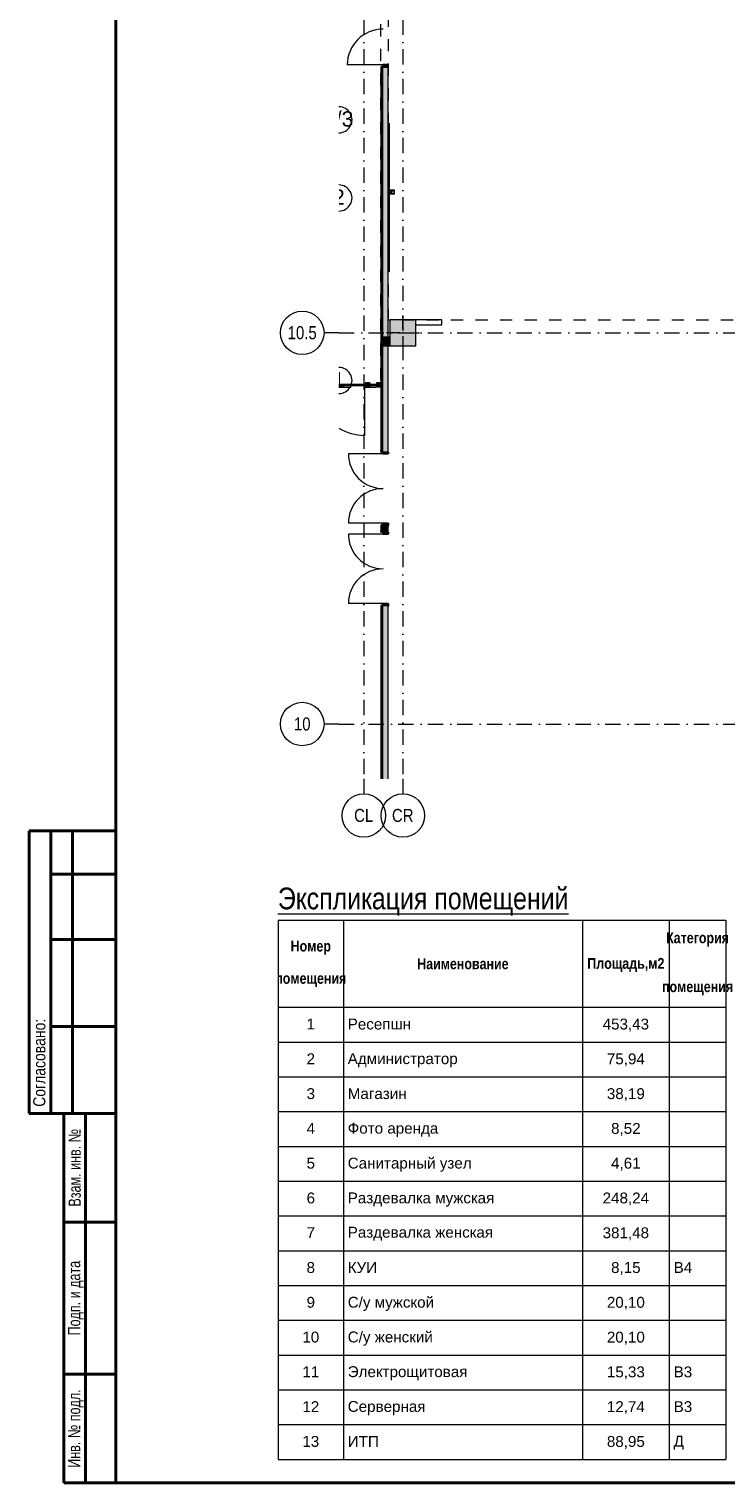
# Model space of a CAD drawing. Header units: millimetres. Extents: x 0 to 1184, y 0 to 836.
# Tile 1 of 66: x 0 to 160, y 5 to 339. Entities that reach past the tile are written whole.
import ezdxf
from ezdxf.xclip import XClip

# ---------------------------------------------------------------- set-up
doc = ezdxf.new("R2010")
doc.units = ezdxf.units.MM
doc.header["$MEASUREMENT"] = 0
doc.header["$XCLIPFRAME"] = 0
doc.linetypes.add('Штриховая', pattern=[5.644444, 2.822222, -2.822222])
doc.linetypes.add('Штрихпунктирная', pattern=[6.702778, 3.527778, -1.763889, 0, -1.411111])
for name, color, linetype in [('1._1-й этаж (9)_1_Элемент Модели - Оси', 7, 'Continuous'), ('1._1-й этаж (9)_2_Элемент Модели - Оси', 7, 'Continuous'), ('АИ - Фасадная отделка', 7, 'Continuous'), ('Конструктив - ГКЛ', 7, 'Continuous'), ('Конструктив - Колонны', 7, 'Continuous'), ('Конструктив - Стены наружние фасад', 7, 'Continuous'), ('Конструктив - Фасадные стены сущ', 7, 'Continuous'), ('Местность - Забор', 7, 'Continuous'), ('Элемент Модели - Зона', 7, 'Continuous'), ('Элемент модели - Зоны уличных помещений', 7, 'Continuous'), ('Элемент Модели - Оси', 7, 'Continuous'), ('Элемент модели - Оси Улица Бани', 7, 'Continuous')]:
    doc.layers.add(name, color=color, linetype=linetype)
doc.styles.add('СГЕНЕРИР_СТИЛЬ_1', font='txt')
doc.styles.add('СГЕНЕРИР_СТИЛЬ_2', font='txt')
doc.styles.add('СГЕНЕРИР_СТИЛЬ_3', font='txt')

# ---------------------------------------------------------------- blocks, each defined once
blk = doc.blocks.new('Чертеж_1_2', base_point=(-278.48, 193.25))
at = {"layer": '1._1-й этаж (9)_2_Элемент Модели - Оси', "color": 7, "linetype": 'Штрихпунктирная', "lineweight": 15}
for p, q in [((77.02, 166.93), (77.02, 163.5)), ((86.02, 166.93), (86.02, 163.5))]:
    blk.add_line(p, q, dxfattribs=at)
at = {"layer": '1._1-й этаж (9)_2_Элемент Модели - Оси', "color": 7, "linetype": 'Continuous', "lineweight": 15}
for centre in [(77.02, 158.5), (86.02, 158.5)]:
    blk.add_circle(centre, 5, dxfattribs=at)
at = {"layer": '1._1-й этаж (9)_2_Элемент Модели - Оси', "color": 7, "linetype": 'Continuous', "lineweight": 15, "char_height": 3, "attachment_point": 4, "style": 'СГЕНЕРИР_СТИЛЬ_1'}
for s, insert in [('\\A1;{\\pql;\\pt0;\\fArial Narrow|b0|i0|c204|p34;CL}', (74.8, 158.52)), ('\\A1;{\\pql;\\pt0;\\fArial Narrow|b0|i0|c204|p34;CR}', (83.51, 158.52))]:
    blk.add_mtext(s, dxfattribs=dict(at, insert=insert))
blk = doc.blocks.new('Чертеж_2_1', base_point=(205.47, 89.56))
at = {"layer": '1._1-й этаж (9)_1_Элемент Модели - Оси', "color": 7, "linetype": 'Штрихпунктирная', "lineweight": 15}
for p, q in [((71.32, 269.56), (67.87, 269.56)), ((71.32, 179.56), (67.87, 179.56))]:
    blk.add_line(p, q, dxfattribs=at)
at = {"layer": '1._1-й этаж (9)_1_Элемент Модели - Оси', "color": 7, "linetype": 'Continuous', "lineweight": 15}
for centre in [(62.87, 269.56), (62.87, 179.56)]:
    blk.add_circle(centre, 5, dxfattribs=at)
at = {"layer": '1._1-й этаж (9)_1_Элемент Модели - Оси', "color": 7, "linetype": 'Continuous', "lineweight": 15, "char_height": 3, "attachment_point": 4, "style": 'СГЕНЕРИР_СТИЛЬ_1'}
for s, insert in [('\\A1;{\\pql;\\pt0;\\fArial Narrow|b0|i0|c204|p34;10.5}', (59.51, 269.56)), ('\\A1;{\\pql;\\pt0;\\fArial Narrow|b0|i0|c204|p34;10}', (60.95, 179.56))]:
    blk.add_mtext(s, dxfattribs=dict(at, insert=insert))
blk = doc.blocks.new('Чертеж_3_3', base_point=(318.83, 70.72))
at = {"color": 7, "linetype": 'Continuous', "lineweight": 15}
for p, q in [((57.33, 134.41), (160.33, 134.41)), ((57.33, 134.41), (57.33, 114.41)), ((72.33, 134.41), (72.33, 114.41)), ((127.33, 134.41), (127.33, 114.41)), ((147.33, 134.41), (147.33, 114.41)), ((160.33, 134.41), (160.33, 114.41)), ((57.33, 114.41), (72.33, 114.41)), ((57.33, 114.41), (72.33, 114.41)), ((57.33, 114.41), (57.33, 106.41)), ((72.33, 114.41), (72.33, 106.41)), ((72.33, 114.41), (127.33, 114.41)), ((72.33, 114.41), (127.33, 114.41)), ((72.33, 114.41), (72.33, 106.41)), ((127.33, 114.41), (127.33, 106.41)), ((127.33, 114.41), (147.33, 114.41)), ((127.33, 114.41), (147.33, 114.41)), ((127.33, 114.41), (127.33, 106.41)), ((147.33, 114.41), (147.33, 106.41)), ((147.33, 114.41), (160.33, 114.41)), ((147.33, 114.41), (160.33, 114.41)), ((147.33, 114.41), (147.33, 106.41)), ((160.33, 114.41), (160.33, 106.41)), ((57.33, 106.41), (72.33, 106.41)), ((57.33, 106.41), (72.33, 106.41)), ((57.33, 106.41), (57.33, 98.41)), ((72.33, 106.41), (72.33, 98.41)), ((72.33, 106.41), (127.33, 106.41)), ((72.33, 106.41), (127.33, 106.41)), ((72.33, 106.41), (72.33, 98.41)), ((127.33, 106.41), (127.33, 98.41)), ((127.33, 106.41), (147.33, 106.41)), ((127.33, 106.41), (147.33, 106.41)), ((127.33, 106.41), (127.33, 98.41)), ((147.33, 106.41), (147.33, 98.41)), ((147.33, 106.41), (160.33, 106.41)), ((147.33, 106.41), (160.33, 106.41)), ((147.33, 106.41), (147.33, 98.41)), ((160.33, 106.41), (160.33, 98.41)), ((57.33, 98.41), (72.33, 98.41)), ((57.33, 98.41), (72.33, 98.41)), ((57.33, 98.41), (57.33, 90.41)), ((72.33, 98.41), (72.33, 90.41)), ((72.33, 98.41), (127.33, 98.41)), ((72.33, 98.41), (127.33, 98.41)), ((72.33, 98.41), (72.33, 90.41)), ((127.33, 98.41), (127.33, 90.41)), ((127.33, 98.41), (147.33, 98.41)), ((127.33, 98.41), (147.33, 98.41)), ((127.33, 98.41), (127.33, 90.41)), ((147.33, 98.41), (147.33, 90.41)), ((147.33, 98.41), (160.33, 98.41)), ((147.33, 98.41), (160.33, 98.41)), ((147.33, 98.41), (147.33, 90.41)), ((160.33, 98.41), (160.33, 90.41)), ((57.33, 90.41), (72.33, 90.41)), ((57.33, 90.41), (72.33, 90.41)), ((57.33, 90.41), (57.33, 82.41)), ((72.33, 90.41), (72.33, 82.41)), ((72.33, 90.41), (127.33, 90.41)), ((72.33, 90.41), (127.33, 90.41)), ((72.33, 90.41), (72.33, 82.41)), ((127.33, 90.41), (127.33, 82.41)), ((127.33, 90.41), (147.33, 90.41)), ((127.33, 90.41), (147.33, 90.41)), ((127.33, 90.41), (127.33, 82.41)), ((147.33, 90.41), (147.33, 82.41)), ((147.33, 90.41), (160.33, 90.41)), ((147.33, 90.41), (160.33, 90.41)), ((147.33, 90.41), (147.33, 82.41)), ((160.33, 90.41), (160.33, 82.41)), ((57.33, 82.41), (72.33, 82.41)), ((57.33, 82.41), (72.33, 82.41)), ((57.33, 82.41), (57.33, 74.41)), ((72.33, 82.41), (72.33, 74.41)), ((72.33, 82.41), (127.33, 82.41)), ((72.33, 82.41), (127.33, 82.41)), ((72.33, 82.41), (72.33, 74.41)), ((127.33, 82.41), (127.33, 74.41)), ((127.33, 82.41), (147.33, 82.41)), ((127.33, 82.41), (147.33, 82.41)), ((127.33, 82.41), (127.33, 74.41)), ((147.33, 82.41), (147.33, 74.41)), ((147.33, 82.41), (160.33, 82.41)), ((147.33, 82.41), (160.33, 82.41)), ((147.33, 82.41), (147.33, 74.41)), ((160.33, 82.41), (160.33, 74.41)), ((57.33, 74.41), (72.33, 74.41)), ((57.33, 74.41), (72.33, 74.41)), ((57.33, 74.41), (57.33, 66.41)), ((72.33, 74.41), (72.33, 66.41)), ((72.33, 74.41), (127.33, 74.41)), ((72.33, 74.41), (127.33, 74.41)), ((72.33, 74.41), (72.33, 66.41)), ((127.33, 74.41), (127.33, 66.41)), ((127.33, 74.41), (147.33, 74.41)), ((127.33, 74.41), (147.33, 74.41)), ((127.33, 74.41), (127.33, 66.41)), ((147.33, 74.41), (147.33, 66.41)), ((147.33, 74.41), (160.33, 74.41)), ((147.33, 74.41), (160.33, 74.41)), ((147.33, 74.41), (147.33, 66.41)), ((160.33, 74.41), (160.33, 66.41)), ((57.33, 66.41), (72.33, 66.41)), ((57.33, 66.41), (72.33, 66.41)), ((57.33, 66.41), (57.33, 58.41)), ((72.33, 66.41), (72.33, 58.41)), ((72.33, 66.41), (127.33, 66.41)), ((72.33, 66.41), (127.33, 66.41)), ((72.33, 66.41), (72.33, 58.41)), ((127.33, 66.41), (127.33, 58.41)), ((127.33, 66.41), (147.33, 66.41)), ((127.33, 66.41), (147.33, 66.41)), ((127.33, 66.41), (127.33, 58.41)), ((147.33, 66.41), (147.33, 58.41)), ((147.33, 66.41), (160.33, 66.41)), ((147.33, 66.41), (160.33, 66.41)), ((147.33, 66.41), (147.33, 58.41)), ((160.33, 66.41), (160.33, 58.41)), ((57.33, 58.41), (72.33, 58.41)), ((57.33, 58.41), (72.33, 58.41)), ((57.33, 58.41), (57.33, 50.41)), ((72.33, 58.41), (72.33, 50.41)), ((72.33, 58.41), (127.33, 58.41)), ((72.33, 58.41), (127.33, 58.41)), ((72.33, 58.41), (72.33, 50.41)), ((127.33, 58.41), (127.33, 50.41)), ((127.33, 58.41), (147.33, 58.41)), ((127.33, 58.41), (147.33, 58.41)), ((127.33, 58.41), (127.33, 50.41)), ((147.33, 58.41), (147.33, 50.41)), ((147.33, 58.41), (160.33, 58.41)), ((147.33, 58.41), (160.33, 58.41)), ((147.33, 58.41), (147.33, 50.41)), ((160.33, 58.41), (160.33, 50.41)), ((57.33, 50.41), (72.33, 50.41)), ((57.33, 50.41), (72.33, 50.41)), ((57.33, 50.41), (57.33, 42.41)), ((72.33, 50.41), (72.33, 42.41)), ((72.33, 50.41), (127.33, 50.41)), ((72.33, 50.41), (127.33, 50.41)), ((72.33, 50.41), (72.33, 42.41)), ((127.33, 50.41), (127.33, 42.41)), ((127.33, 50.41), (147.33, 50.41)), ((127.33, 50.41), (147.33, 50.41)), ((127.33, 50.41), (127.33, 42.41)), ((147.33, 50.41), (147.33, 42.41)), ((147.33, 50.41), (160.33, 50.41)), ((147.33, 50.41), (160.33, 50.41)), ((147.33, 50.41), (147.33, 42.41)), ((160.33, 50.41), (160.33, 42.41)), ((57.33, 42.41), (72.33, 42.41)), ((57.33, 42.41), (72.33, 42.41)), ((57.33, 42.41), (57.33, 34.41)), ((72.33, 42.41), (72.33, 34.41)), ((72.33, 42.41), (127.33, 42.41)), ((72.33, 42.41), (127.33, 42.41)), ((72.33, 42.41), (72.33, 34.41)), ((127.33, 42.41), (127.33, 34.41)), ((127.33, 42.41), (147.33, 42.41)), ((127.33, 42.41), (147.33, 42.41)), ((127.33, 42.41), (127.33, 34.41)), ((147.33, 42.41), (147.33, 34.41)), ((147.33, 42.41), (160.33, 42.41)), ((147.33, 42.41), (160.33, 42.41)), ((147.33, 42.41), (147.33, 34.41)), ((160.33, 42.41), (160.33, 34.41)), ((57.33, 34.41), (72.33, 34.41)), ((57.33, 34.41), (72.33, 34.41)), ((57.33, 34.41), (57.33, 26.41)), ((72.33, 34.41), (72.33, 26.41)), ((72.33, 34.41), (127.33, 34.41)), ((72.33, 34.41), (127.33, 34.41)), ((72.33, 34.41), (72.33, 26.41)), ((127.33, 34.41), (127.33, 26.41)), ((127.33, 34.41), (147.33, 34.41)), ((127.33, 34.41), (147.33, 34.41)), ((127.33, 34.41), (127.33, 26.41)), ((147.33, 34.41), (147.33, 26.41)), ((147.33, 34.41), (160.33, 34.41)), ((147.33, 34.41), (160.33, 34.41)), ((147.33, 34.41), (147.33, 26.41)), ((160.33, 34.41), (160.33, 26.41)), ((57.33, 26.41), (72.33, 26.41)), ((57.33, 26.41), (72.33, 26.41)), ((57.33, 26.41), (57.33, 18.41)), ((72.33, 26.41), (72.33, 18.41)), ((72.33, 26.41), (127.33, 26.41)), ((72.33, 26.41), (127.33, 26.41)), ((72.33, 26.41), (72.33, 18.41)), ((127.33, 26.41), (127.33, 18.41)), ((127.33, 26.41), (147.33, 26.41)), ((127.33, 26.41), (147.33, 26.41)), ((127.33, 26.41), (127.33, 18.41)), ((147.33, 26.41), (147.33, 18.41)), ((147.33, 26.41), (160.33, 26.41)), ((147.33, 26.41), (160.33, 26.41)), ((147.33, 26.41), (147.33, 18.41)), ((160.33, 26.41), (160.33, 18.41)), ((57.33, 18.41), (72.33, 18.41)), ((57.33, 18.41), (72.33, 18.41)), ((57.33, 18.41), (57.33, 10.41)), ((72.33, 18.41), (72.33, 10.41)), ((72.33, 18.41), (127.33, 18.41)), ((72.33, 18.41), (127.33, 18.41)), ((72.33, 18.41), (72.33, 10.41)), ((127.33, 18.41), (127.33, 10.41)), ((127.33, 18.41), (147.33, 18.41)), ((127.33, 18.41), (147.33, 18.41)), ((127.33, 18.41), (127.33, 10.41)), ((147.33, 18.41), (147.33, 10.41)), ((147.33, 18.41), (160.33, 18.41)), ((147.33, 18.41), (160.33, 18.41)), ((147.33, 18.41), (147.33, 10.41)), ((160.33, 18.41), (160.33, 10.41)), ((57.33, 10.41), (72.33, 10.41)), ((72.33, 10.41), (127.33, 10.41)), ((127.33, 10.41), (147.33, 10.41)), ((147.33, 10.41), (160.33, 10.41))]:
    blk.add_line(p, q, dxfattribs=at)
at = {"color": 7, "linetype": 'Continuous', "lineweight": 15, "char_height": 2.5, "attachment_point": 5, "style": 'СГЕНЕРИР_СТИЛЬ_2'}
for s, insert, width, line_spacing_factor in [('\\A1;{\\pqc;\\fArial Narrow|b1|i0|c204|p34;Категория помещения}', (153.83, 124.41), 11, 2.697085), ('\\A1;{\\pqc;\\fArial Narrow|b1|i0|c204|p34;Номер помещения}', (64.83, 124.42), 13, 1.782497)]:
    blk.add_mtext(s, dxfattribs=dict(at, insert=insert, width=width, line_spacing_factor=line_spacing_factor))
at = {"color": 7, "linetype": 'Continuous', "lineweight": 15, "char_height": 2.5}
for s, insert, attachment_point, style in [('\\A1;{\\pqc;\\fArial Narrow|b1|i0|c204|p34;Наименование}', (99.83, 124.4), 5, 'СГЕНЕРИР_СТИЛЬ_2'), ('\\A1;{\\pqc;\\fArial Narrow|b1|i0|c204|p34;Площадь,м2}', (137.33, 124.14), 5, 'СГЕНЕРИР_СТИЛЬ_2'), ('\\A1;{\\pqc;\\fArial|b0|i0|c204|p38;1}', (64.83, 110.55), 5, 'СГЕНЕРИР_СТИЛЬ_3'), ('\\A1;{\\pql;\\fArial|b0|i0|c204|p38;Ресепшн}', (73.33, 110.53), 4, 'СГЕНЕРИР_СТИЛЬ_3'), ('\\A1;{\\pqc;\\fArial|b0|i0|c204|p38;453,43}', (137.33, 110.31), 5, 'СГЕНЕРИР_СТИЛЬ_3'), ('\\A1;{\\pqc;\\fArial|b0|i0|c204|p38;2}', (64.83, 102.55), 5, 'СГЕНЕРИР_СТИЛЬ_3'), ('\\A1;{\\pql;\\fArial|b0|i0|c204|p38;Администратор}', (73.33, 102.21), 4, 'СГЕНЕРИР_СТИЛЬ_3'), ('\\A1;{\\pqc;\\fArial|b0|i0|c204|p38;75,94}', (137.33, 102.31), 5, 'СГЕНЕРИР_СТИЛЬ_3'), ('\\A1;{\\pqc;\\fArial|b0|i0|c204|p38;3}', (64.83, 94.53), 5, 'СГЕНЕРИР_СТИЛЬ_3'), ('\\A1;{\\pql;\\fArial|b0|i0|c204|p38;Магазин}', (73.33, 94.53), 4, 'СГЕНЕРИР_СТИЛЬ_3'), ('\\A1;{\\pqc;\\fArial|b0|i0|c204|p38;38,19}', (137.33, 94.31), 5, 'СГЕНЕРИР_СТИЛЬ_3'), ('\\A1;{\\pqc;\\fArial|b0|i0|c204|p38;4}', (64.83, 86.55), 5, 'СГЕНЕРИР_СТИЛЬ_3'), ('\\A1;{\\pql;\\fArial|b0|i0|c204|p38;Фото аренда}', (73.33, 86.21), 4, 'СГЕНЕРИР_СТИЛЬ_3'), ('\\A1;{\\pqc;\\fArial|b0|i0|c204|p38;8,52}', (137.33, 86.31), 5, 'СГЕНЕРИР_СТИЛЬ_3'), ('\\A1;{\\pqc;\\fArial|b0|i0|c204|p38;5}', (64.83, 78.53), 5, 'СГЕНЕРИР_СТИЛЬ_3'), ('\\A1;{\\pql;\\fArial|b0|i0|c204|p38;Санитарный узел}', (73.33, 78.19), 4, 'СГЕНЕРИР_СТИЛЬ_3'), ('\\A1;{\\pqc;\\fArial|b0|i0|c204|p38;4,61}', (137.33, 78.31), 5, 'СГЕНЕРИР_СТИЛЬ_3'), ('\\A1;{\\pqc;\\fArial|b0|i0|c204|p38;6}', (64.83, 70.53), 5, 'СГЕНЕРИР_СТИЛЬ_3'), ('\\A1;{\\pql;\\fArial|b0|i0|c204|p38;Раздевалка мужская}', (73.33, 70.19), 4, 'СГЕНЕРИР_СТИЛЬ_3'), ('\\A1;{\\pqc;\\fArial|b0|i0|c204|p38;248,24}', (137.33, 70.31), 5, 'СГЕНЕРИР_СТИЛЬ_3'), ('\\A1;{\\pqc;\\fArial|b0|i0|c204|p38;7}', (64.83, 62.55), 5, 'СГЕНЕРИР_СТИЛЬ_3'), ('\\A1;{\\pql;\\fArial|b0|i0|c204|p38;Раздевалка женская}', (73.33, 62.3), 4, 'СГЕНЕРИР_СТИЛЬ_3'), ('\\A1;{\\pqc;\\fArial|b0|i0|c204|p38;381,48}', (137.33, 62.31), 5, 'СГЕНЕРИР_СТИЛЬ_3'), ('\\A1;{\\pqc;\\fArial|b0|i0|c204|p38;8}', (64.83, 54.53), 5, 'СГЕНЕРИР_СТИЛЬ_3'), ('\\A1;{\\pql;\\fArial|b0|i0|c204|p38;КУИ}', (73.33, 54.53), 4, 'СГЕНЕРИР_СТИЛЬ_3'), ('\\A1;{\\pqc;\\fArial|b0|i0|c204|p38;8,15}', (137.33, 54.31), 5, 'СГЕНЕРИР_СТИЛЬ_3'), ('\\A1;{\\pql;\\fArial|b0|i0|c204|p38;В4}', (148.33, 54.55), 4, 'СГЕНЕРИР_СТИЛЬ_3'), ('\\A1;{\\pqc;\\fArial|b0|i0|c204|p38;9}', (64.83, 46.53), 5, 'СГЕНЕРИР_СТИЛЬ_3'), ('\\A1;{\\pql;\\fArial|b0|i0|c204|p38;С/у мужской}', (73.33, 46.19), 4, 'СГЕНЕРИР_СТИЛЬ_3'), ('\\A1;{\\pqc;\\fArial|b0|i0|c204|p38;20,10}', (137.33, 46.31), 5, 'СГЕНЕРИР_СТИЛЬ_3'), ('\\A1;{\\pqc;\\fArial|b0|i0|c204|p38;10}', (64.83, 38.53), 5, 'СГЕНЕРИР_СТИЛЬ_3'), ('\\A1;{\\pql;\\fArial|b0|i0|c204|p38;С/у женский}', (73.33, 38.19), 4, 'СГЕНЕРИР_СТИЛЬ_3'), ('\\A1;{\\pqc;\\fArial|b0|i0|c204|p38;20,10}', (137.33, 38.31), 5, 'СГЕНЕРИР_СТИЛЬ_3'), ('\\A1;{\\pqc;\\fArial|b0|i0|c204|p38;11}', (64.83, 30.55), 5, 'СГЕНЕРИР_СТИЛЬ_3'), ('\\A1;{\\pql;\\fArial|b0|i0|c204|p38;Электрощитовая}', (73.33, 30.21), 4, 'СГЕНЕРИР_СТИЛЬ_3'), ('\\A1;{\\pqc;\\fArial|b0|i0|c204|p38;15,33}', (137.33, 30.31), 5, 'СГЕНЕРИР_СТИЛЬ_3'), ('\\A1;{\\pql;\\fArial|b0|i0|c204|p38;В3}', (148.33, 30.53), 4, 'СГЕНЕРИР_СТИЛЬ_3'), ('\\A1;{\\pqc;\\fArial|b0|i0|c204|p38;12}', (64.83, 22.55), 5, 'СГЕНЕРИР_СТИЛЬ_3'), ('\\A1;{\\pql;\\fArial|b0|i0|c204|p38;Серверная}', (73.33, 22.21), 4, 'СГЕНЕРИР_СТИЛЬ_3'), ('\\A1;{\\pqc;\\fArial|b0|i0|c204|p38;12,74}', (137.33, 22.31), 5, 'СГЕНЕРИР_СТИЛЬ_3'), ('\\A1;{\\pql;\\fArial|b0|i0|c204|p38;В3}', (148.33, 22.53), 4, 'СГЕНЕРИР_СТИЛЬ_3'), ('\\A1;{\\pqc;\\fArial|b0|i0|c204|p38;13}', (64.83, 14.53), 5, 'СГЕНЕРИР_СТИЛЬ_3'), ('\\A1;{\\pql;\\fArial|b0|i0|c204|p38;ИТП}', (73.33, 14.55), 4, 'СГЕНЕРИР_СТИЛЬ_3'), ('\\A1;{\\pqc;\\fArial|b0|i0|c204|p38;88,95}', (137.33, 14.31), 5, 'СГЕНЕРИР_СТИЛЬ_3'), ('\\A1;{\\pql;\\fArial|b0|i0|c204|p38;Д}', (148.33, 14.26), 4, 'СГЕНЕРИР_СТИЛЬ_3')]:
    blk.add_mtext(s, dxfattribs=dict(at, insert=insert, attachment_point=attachment_point, style=style))
blk = doc.blocks.new('Чертеж_4_4', base_point=(-278.48, 89.56))
at = {"layer": 'Конструктив - Колонны', "linetype": 'Continuous', "lineweight": 0, "true_color": 0x000000}
blk.add_hatch(color=18, dxfattribs=at).paths.add_polyline_path([(83.02, 266.56), (89.02, 266.56), (89.02, 272.56), (83.02, 272.56)])
at = {"layer": 'Конструктив - Стены наружние фасад', "linetype": 'Continuous', "lineweight": 0, "true_color": 0x000000}
for points in [[(82.62, 330.76), (82.62, 331.16), (81.47, 331.16), (81.47, 330.76)], [(80.97, 242.13), (81.12, 242.13), (81.12, 330.76), (80.97, 330.76)], [(81.42, 330.76), (81.12, 330.76), (81.12, 268.56), (81.42, 268.56)], [(82.62, 330.76), (81.42, 330.76), (81.42, 268.56), (82.62, 268.56)], [(81.42, 266.56), (81.12, 266.56), (81.12, 242.13), (81.42, 242.13)], [(81.42, 242.13), (82.62, 242.13), (82.62, 266.56), (81.42, 266.56)], [(82.62, 242.13), (81.47, 242.13), (81.47, 241.73), (82.62, 241.73)], [(80.97, 223.66), (81.12, 223.66), (81.12, 225.33), (80.97, 225.33)], [(81.42, 225.33), (81.12, 225.33), (81.12, 223.66), (81.42, 223.66)], [(81.42, 223.66), (82.62, 223.66), (82.62, 225.33), (81.42, 225.33)], [(81.47, 225.33), (82.62, 225.33), (82.62, 225.73), (81.47, 225.73)], [(82.62, 223.66), (81.47, 223.66), (81.47, 223.26), (82.62, 223.26)], [(81.12, 206.86), (80.97, 206.86), (80.97, 166.93), (81.12, 166.93)], [(81.12, 206.86), (81.12, 166.93), (81.42, 166.93), (81.42, 206.86)], [(82.62, 206.86), (81.42, 206.86), (81.42, 166.93), (82.62, 166.93)], [(81.47, 206.86), (82.62, 206.86), (82.62, 207.26), (81.47, 207.26)]]:
    blk.add_hatch(color=18, dxfattribs=at).paths.add_polyline_path(points)
at = {"layer": 'Конструктив - Фасадные стены сущ', "linetype": 'Continuous', "lineweight": 0, "true_color": 0x000000}
for points in [[(81.42, 266.56), (81.42, 268.56), (81.12, 268.56), (81.12, 266.56)], [(82.62, 266.56), (82.62, 268.56), (81.42, 268.56), (81.42, 266.56)], [(82.62, 266.56), (83.02, 266.56), (83.02, 268.56), (82.62, 268.56)]]:
    blk.add_hatch(color=18, dxfattribs=at).paths.add_polyline_path(points)
at = {"layer": 'Местность - Забор', "linetype": 'Continuous', "lineweight": 0, "true_color": 0x000000}
for points in [[(71.32, 257.46), (77.71, 257.46), (77.71, 257.66), (71.32, 257.66)], [(77.66, 257.26), (77.66, 257.81), (77.21, 257.81), (77.21, 257.26)], [(78.11, 257.66), (78.11, 257.46), (80.23, 257.46), (80.23, 257.66)], [(80.63, 257.66), (80.63, 257.46), (80.72, 257.46), (80.72, 257.66)]]:
    blk.add_hatch(color=18, dxfattribs=at).paths.add_polyline_path(points)
at = {"layer": 'Местность - Забор', "linetype": 'Continuous', "lineweight": 0, "true_color": 0x2b2b2b}
for points in [[(77.71, 257.51), (77.41, 257.51), (77.41, 257.06), (78.41, 257.06), (78.41, 257.51), (78.11, 257.51), (78.11, 257.61), (78.41, 257.61), (78.41, 258.06), (77.41, 258.06), (77.41, 257.61), (77.71, 257.61)], [(80.23, 257.51), (79.93, 257.51), (79.93, 257.06), (80.93, 257.06), (80.93, 257.51), (80.63, 257.51), (80.63, 257.61), (80.93, 257.61), (80.93, 258.06), (79.93, 258.06), (79.93, 257.61), (80.23, 257.61)]]:
    blk.add_hatch(color=250, dxfattribs=at).paths.add_polyline_path(points)
at = {"layer": 'АИ - Фасадная отделка', "color": 7, "linetype": 'Continuous', "lineweight": 15}
for q in [(82.79, 317.62), (82.89, 283.6)]:
    blk.add_line((82.89, 317.62), q, dxfattribs=at)
at = {"layer": 'АИ - Фасадная отделка', "color": 7, "linetype": 'Continuous', "lineweight": 15, "flags": 128}
blk.add_lwpolyline([(82.89, 283.6), (82.79, 283.6), (82.79, 317.62), (82.89, 317.62)], close=True, dxfattribs=at)
at = {"layer": 'АИ - Фасадная отделка', "color": 7, "linetype": 'Continuous', "lineweight": 15}
blk.add_point((82.89, 317.62), dxfattribs=at)
at = {"layer": 'Конструктив - ГКЛ', "color": 251, "linetype": 'Continuous', "lineweight": 15, "true_color": 0x575757, "flags": 128}
for points in [[(94.99, 272.56), (89.02, 272.56)], [(89.07, 271.36), (94.99, 271.36)], [(94.99, 271.36), (94.99, 272.56)]]:
    blk.add_lwpolyline(points, dxfattribs=at)
at = {"layer": 'Конструктив - Колонны', "color": 251, "linetype": 'Continuous', "lineweight": 5, "true_color": 0x575757}
for p, q in [((86.02, 270.36), (86.02, 273.36)), ((85.22, 269.56), (82.22, 269.56)), ((86.02, 268.76), (86.02, 265.76)), ((86.82, 269.56), (89.82, 269.56))]:
    blk.add_line(p, q, dxfattribs=at)
at = {"layer": 'Конструктив - Колонны', "color": 251, "linetype": 'Continuous', "lineweight": 15, "true_color": 0x575757, "flags": 128}
blk.add_lwpolyline([(83.02, 266.56), (89.02, 266.56), (89.02, 272.56), (83.02, 272.56)], close=True, dxfattribs=at)
at = {"layer": 'Конструктив - Колонны', "color": 251, "linetype": 'Continuous', "lineweight": 5, "true_color": 0x575757}
blk.add_point((86.02, 269.56), dxfattribs=at)
at = {"layer": 'Конструктив - Стены наружние фасад', "color": 251, "linetype": 'Continuous', "lineweight": 15, "true_color": 0x575757}
for p, q in [((81.47, 331.16), (73.22, 331.16)), ((81.12, 330.76), (80.97, 330.76)), ((81.12, 330.76), (80.97, 330.76)), ((81.12, 330.76), (80.97, 330.76)), ((81.47, 241.73), (73.47, 241.73)), ((81.12, 242.13), (80.97, 242.13)), ((81.12, 242.13), (80.97, 242.13)), ((81.12, 242.13), (80.97, 242.13)), ((81.47, 225.73), (73.47, 225.73)), ((81.12, 225.33), (80.97, 225.33)), ((81.12, 225.33), (80.97, 225.33)), ((81.12, 225.33), (80.97, 225.33)), ((81.47, 223.26), (73.47, 223.26)), ((81.12, 223.66), (80.97, 223.66)), ((81.12, 223.66), (80.97, 223.66)), ((81.12, 223.66), (80.97, 223.66)), ((81.47, 207.26), (73.47, 207.26)), ((81.12, 206.86), (80.97, 206.86)), ((81.12, 206.86), (80.97, 206.86)), ((81.12, 206.86), (80.97, 206.86))]:
    blk.add_line(p, q, dxfattribs=at)
at = {"layer": 'Конструктив - Стены наружние фасад', "color": 251, "linetype": 'Continuous', "lineweight": 30, "true_color": 0x575757}
for p, q in [((82.62, 331.16), (81.47, 331.16)), ((81.47, 331.16), (81.47, 330.76)), ((82.62, 330.76), (82.62, 331.16)), ((81.42, 330.76), (81.12, 330.76)), ((81.42, 330.76), (81.12, 330.76)), ((81.42, 330.76), (81.12, 330.76)), ((81.47, 330.76), (82.62, 330.76)), ((81.42, 242.13), (81.12, 242.13)), ((81.42, 242.13), (81.12, 242.13)), ((81.42, 242.13), (81.12, 242.13)), ((81.47, 241.73), (81.47, 242.13)), ((81.47, 242.13), (82.62, 242.13)), ((82.62, 241.73), (81.47, 241.73)), ((82.62, 242.13), (82.62, 241.73)), ((81.42, 225.33), (81.12, 225.33)), ((81.42, 225.33), (81.12, 225.33)), ((81.42, 225.33), (81.12, 225.33)), ((81.47, 225.33), (81.47, 225.73)), ((81.47, 225.73), (82.62, 225.73)), ((82.62, 225.33), (81.47, 225.33)), ((82.62, 225.73), (82.62, 225.33)), ((81.42, 223.66), (81.12, 223.66)), ((81.42, 223.66), (81.12, 223.66)), ((81.42, 223.66), (81.12, 223.66)), ((81.47, 223.26), (81.47, 223.66)), ((81.47, 223.66), (82.62, 223.66)), ((82.62, 223.26), (81.47, 223.26)), ((82.62, 223.66), (82.62, 223.26)), ((81.42, 206.86), (81.12, 206.86)), ((81.42, 206.86), (81.12, 206.86)), ((81.42, 206.86), (81.12, 206.86)), ((81.47, 206.86), (81.47, 207.26)), ((81.47, 207.26), (82.62, 207.26)), ((82.62, 206.86), (81.47, 206.86)), ((82.62, 207.26), (82.62, 206.86))]:
    blk.add_line(p, q, dxfattribs=at)
at = {"layer": 'Конструктив - Стены наружние фасад', "color": 251, "linetype": 'Continuous', "lineweight": 20, "true_color": 0x575757}
for p, q in [((80.97, 330.76), (80.97, 330.39)), ((80.97, 330.76), (80.97, 330.39)), ((80.97, 330.76), (80.97, 330.39)), ((81.12, 268.56), (81.12, 330.76)), ((81.42, 268.56), (81.42, 330.76)), ((82.62, 330.76), (82.62, 330.39)), ((82.62, 330.76), (82.62, 330.39)), ((82.62, 330.76), (82.62, 330.39)), ((81.42, 268.56), (81.12, 268.56)), ((81.12, 268.56), (81.12, 266.56)), ((81.42, 268.56), (81.12, 268.56)), ((81.12, 268.56), (81.12, 266.56)), ((82.62, 268.56), (81.42, 268.56)), ((82.62, 268.56), (81.42, 268.56)), ((81.12, 266.56), (81.42, 266.56)), ((81.12, 242.13), (81.12, 266.56)), ((81.12, 266.56), (81.42, 266.56)), ((81.42, 266.56), (82.62, 266.56)), ((81.42, 242.13), (81.42, 266.56)), ((81.42, 266.56), (82.62, 266.56)), ((80.97, 242.13), (80.97, 242.5)), ((80.97, 242.13), (80.97, 242.5)), ((80.97, 242.13), (80.97, 242.5)), ((82.62, 242.13), (82.62, 242.5)), ((82.62, 242.13), (82.62, 242.5)), ((82.62, 242.13), (82.62, 242.5)), ((80.97, 225.33), (80.97, 224.96)), ((80.97, 225.33), (80.97, 224.96)), ((80.97, 225.33), (80.97, 224.96)), ((81.12, 223.66), (81.12, 225.33)), ((81.42, 223.66), (81.42, 225.33)), ((82.62, 225.33), (82.62, 224.96)), ((82.62, 225.33), (82.62, 224.96)), ((82.62, 225.33), (82.62, 224.96)), ((80.97, 223.66), (80.97, 224.03)), ((80.97, 223.66), (80.97, 224.03)), ((80.97, 223.66), (80.97, 224.03)), ((82.62, 223.66), (82.62, 224.03)), ((82.62, 223.66), (82.62, 224.03)), ((82.62, 223.66), (82.62, 224.03)), ((80.97, 206.86), (80.97, 206.49)), ((80.97, 206.86), (80.97, 206.49)), ((80.97, 206.86), (80.97, 206.49)), ((81.12, 166.93), (81.12, 206.86)), ((81.42, 166.93), (81.42, 206.86)), ((82.62, 206.86), (82.62, 206.49)), ((82.62, 206.86), (82.62, 206.49)), ((82.62, 206.86), (82.62, 206.49))]:
    blk.add_line(p, q, dxfattribs=at)
at = {"layer": 'Конструктив - Стены наружние фасад', "color": 251, "linetype": 'Continuous', "lineweight": 5, "true_color": 0x575757}
for p, q in [((81.47, 330.76), (81.42, 330.76)), ((81.47, 330.76), (81.42, 330.76)), ((81.47, 330.76), (81.42, 330.76)), ((82.62, 330.76), (81.47, 330.76)), ((82.62, 330.76), (81.47, 330.76)), ((82.62, 330.76), (81.47, 330.76)), ((81.47, 242.13), (81.42, 242.13)), ((81.47, 242.13), (81.42, 242.13)), ((81.47, 242.13), (81.42, 242.13)), ((82.62, 242.13), (81.47, 242.13)), ((82.62, 242.13), (81.47, 242.13)), ((82.62, 242.13), (81.47, 242.13)), ((81.47, 225.33), (81.42, 225.33)), ((81.47, 225.33), (81.42, 225.33)), ((81.47, 225.33), (81.42, 225.33)), ((82.62, 225.33), (81.47, 225.33)), ((82.62, 225.33), (81.47, 225.33)), ((82.62, 225.33), (81.47, 225.33)), ((81.47, 223.66), (81.42, 223.66)), ((81.47, 223.66), (81.42, 223.66)), ((81.47, 223.66), (81.42, 223.66)), ((82.62, 223.66), (81.47, 223.66)), ((82.62, 223.66), (81.47, 223.66)), ((82.62, 223.66), (81.47, 223.66)), ((81.47, 206.86), (81.42, 206.86)), ((81.47, 206.86), (81.42, 206.86)), ((81.47, 206.86), (81.42, 206.86)), ((82.62, 206.86), (81.47, 206.86)), ((82.62, 206.86), (81.47, 206.86)), ((82.62, 206.86), (81.47, 206.86))]:
    blk.add_line(p, q, dxfattribs=at)
at = {"layer": 'Конструктив - Стены наружние фасад', "color": 251, "linetype": 'Continuous', "lineweight": 20, "true_color": 0x575757, "flags": 128}
for points in [[(80.97, 330.76), (80.97, 242.13)], [(82.62, 268.56), (82.62, 330.76)], [(82.62, 242.13), (82.62, 266.56)], [(80.97, 225.33), (80.97, 223.66)], [(82.62, 223.66), (82.62, 225.33)], [(80.97, 206.86), (80.97, 166.93)], [(82.62, 166.93), (82.62, 206.86)]]:
    blk.add_lwpolyline(points, dxfattribs=at)
at = {"layer": 'Конструктив - Стены наружние фасад', "color": 251, "linetype": 'Continuous', "lineweight": 15, "true_color": 0x575757}
blk.add_arc((81.47, 331.16), 8.25, 90, 180, dxfattribs=at)
at = {"layer": 'Конструктив - Стены наружние фасад', "color": 251, "linetype": 'Continuous', "lineweight": 5, "true_color": 0x575757}
for centre, start, end in [((81.47, 241.73), 180, 270), ((81.47, 225.73), 90, 180), ((81.47, 223.26), 180, 270), ((81.47, 207.26), 90, 180)]:
    blk.add_arc(centre, 8, start, end, dxfattribs=at)
at = {"layer": 'Конструктив - Фасадные стены сущ', "color": 7, "linetype": 'Continuous', "lineweight": 15}
for p, q in [((83.97, 302.36), (82.67, 301.46)), ((82.67, 302.36), (83.97, 301.46))]:
    blk.add_line(p, q, dxfattribs=at)
at = {"layer": 'Конструктив - Фасадные стены сущ', "color": 7, "linetype": 'Continuous', "lineweight": 15, "flags": 128}
for points in [[(82.62, 301.41), (82.62, 302.41), (84.02, 302.41), (84.02, 301.41)], [(82.67, 301.46), (82.67, 302.36), (83.97, 302.36), (83.97, 301.46)]]:
    blk.add_lwpolyline(points, close=True, dxfattribs=at)
at = {"layer": 'Конструктив - Фасадные стены сущ', "color": 251, "linetype": 'Continuous', "lineweight": 20, "true_color": 0x575757, "flags": 128}
for points in [[(83.02, 268.56), (82.62, 268.56)], [(82.62, 266.56), (83.02, 266.56)]]:
    blk.add_lwpolyline(points, dxfattribs=at)
at = {"layer": 'Местность - Забор', "color": 7, "linetype": 'Continuous', "lineweight": 15}
for p, q in [((78.41, 258.06), (77.41, 258.06)), ((77.41, 258.06), (77.41, 257.61)), ((77.71, 257.61), (77.41, 257.61)), ((77.41, 257.51), (77.41, 257.06)), ((77.71, 257.51), (77.41, 257.51)), ((77.71, 257.61), (77.71, 257.51)), ((78.11, 257.61), (78.11, 257.51)), ((78.41, 257.61), (78.11, 257.61)), ((78.41, 257.51), (78.11, 257.51)), ((78.41, 258.06), (78.41, 257.61)), ((78.41, 257.51), (78.41, 257.06)), ((79.93, 258.06), (79.93, 257.61)), ((80.93, 258.06), (79.93, 258.06)), ((80.23, 257.61), (79.93, 257.61)), ((80.23, 257.51), (79.93, 257.51)), ((79.93, 257.51), (79.93, 257.06)), ((80.23, 257.61), (80.23, 257.51)), ((80.63, 257.61), (80.63, 257.51)), ((80.93, 257.61), (80.63, 257.61)), ((80.93, 257.51), (80.63, 257.51)), ((80.93, 258.06), (80.93, 257.61)), ((80.93, 257.51), (80.93, 257.06)), ((78.41, 257.06), (77.41, 257.06)), ((80.93, 257.06), (79.93, 257.06))]:
    blk.add_line(p, q, dxfattribs=at)
at = {"layer": 'Местность - Забор', "color": 7, "linetype": 'Continuous', "lineweight": 15, "flags": 128}
for points in [[(71.32, 257.46), (77.71, 257.46), (77.71, 257.66), (71.32, 257.66)], [(78.41, 257.66), (79.93, 257.66)], [(80.72, 257.61), (80.72, 257.51)], [(78.41, 257.46), (79.93, 257.46)]]:
    blk.add_lwpolyline(points, dxfattribs=at)
for points in [[(77.66, 257.26), (77.21, 257.26), (77.21, 257.81), (77.66, 257.81)], [(78.11, 257.66), (78.11, 257.46), (80.23, 257.46), (80.23, 257.66)], [(80.63, 257.66), (80.63, 257.46), (80.72, 257.46), (80.72, 257.66)]]:
    blk.add_lwpolyline(points, close=True, dxfattribs=at)
at = {"layer": 'Элемент Модели - Зона', "color": 7, "linetype": 'Continuous', "lineweight": 15}
blk.add_line((77.21, 257.26), (77.21, 245.96), dxfattribs=at)
at = {"layer": 'Элемент Модели - Зона', "color": 7, "linetype": 'Штриховая', "lineweight": 15, "flags": 128}
blk.add_lwpolyline([(83.02, 364.94), (82.62, 364.94), (82.62, 272.56), (174.52, 272.56), (399.57, 272.56), (399.57, 320.39), (438.38, 359.21), (438.52, 359.06), (438.72, 359.06), (438.72, 359.26), (438.32, 359.26), (438.32, 359.9), (399.57, 398.65), (399.57, 426.46), (378.07, 426.46), (378.07, 450.36), (354.52, 450.36), (354.52, 446.56), (348.52, 446.56), (348.52, 450.36), (264.52, 450.36), (264.52, 446.56), (263.97, 446.56), (263.97, 435.54), (228.34, 399.92), (174.52, 399.92), (174.52, 366.06), (174.52, 364.94), (174.52, 360.06), (168.52, 360.06), (168.52, 364.94), (89.02, 364.94), (89.02, 360.06), (83.02, 360.06)], close=True, dxfattribs=at)
at = {"layer": 'Элемент Модели - Зона', "color": 7, "linetype": 'Continuous', "lineweight": 15}
blk.add_arc((77.21, 257.26), 11.3, 238.5889, 270, dxfattribs=at)
at = {"layer": 'Элемент модели - Зоны уличных помещений', "color": 7, "linetype": 'Штриховая', "lineweight": 15, "flags": 128}
blk.add_lwpolyline([(71.32, 257.06), (80.97, 257.06), (80.97, 377.81), (71.32, 377.81)], dxfattribs=at)
at = {"layer": 'Элемент Модели - Оси', "color": 7, "linetype": 'Штрихпунктирная', "lineweight": 15}
for p, q in [((77.02, 831.39), (77.02, 166.93)), ((86.02, 831.39), (86.02, 166.93)), ((71.32, 269.56), (1182.02, 269.56)), ((71.32, 179.56), (1182.02, 179.56))]:
    blk.add_line(p, q, dxfattribs=at)
at = {"layer": 'Элемент модели - Оси Улица Бани', "color": 7, "linetype": 'Continuous', "lineweight": 15}
for centre in [(71.32, 318.56), (71.32, 300.56), (71.32, 258.56)]:
    blk.add_arc(centre, 3, 269.9883, 90.0117, dxfattribs=at)
at = {"layer": 'Элемент модели - Оси Улица Бани', "color": 7, "linetype": 'Continuous', "lineweight": 15, "char_height": 3.5, "attachment_point": 6, "style": 'СГЕНЕРИР_СТИЛЬ_3'}
for s, insert in [('\\A1;{\\pqr;\\pt0;\\fArial|b0|i0|c204|p38;2/3}', (74.64, 318.73)), ('\\A1;{\\pqr;\\pt0;\\fArial|b0|i0|c204|p38;2}', (72.64, 300.76)), ('\\A1;{\\pqr;\\pt0;\\fArial|b0|i0|c204|p38;1}', (72.64, 258.76))]:
    blk.add_mtext(s, dxfattribs=dict(at, insert=insert))

msp = doc.modelspace()

# ---------------------------------------------------------------- linework, layer by layer
at = {"color": 7, "linetype": 'Continuous', "lineweight": 40}
for p, q in [((20, 836), (20, 5)), ((0, 155), (0, 90)), ((20, 155), (0, 155)), ((5, 155), (5, 90)), ((10, 155), (10, 90)), ((20, 145), (5, 145)), ((20, 130), (5, 130)), ((20, 110), (5, 110)), ((20, 90), (0, 90)), ((8, 90), (8, 5)), ((8, 90), (20, 90)), ((13, 90), (13, 5)), ((8, 65), (20, 65)), ((8, 30), (20, 30)), ((8, 5), (20, 5)), ((20, 5), (1184, 5))]:
    msp.add_line(p, q, dxfattribs=at)

# ---------------------------------------------------------------- block references
at = {"color": 161, "linetype": 'Continuous', "lineweight": 40, "true_color": 0x83aefe}
ref = msp.add_blockref('Чертеж_4_4', (-278.48, 89.56), dxfattribs=at)
XClip(ref).set_block_clipping_path([(71.3162990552, 166.9277917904), (1182.0208577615, 831.3911731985)])
ref = msp.add_blockref('Чертеж_2_1', (205.47, 89.56), dxfattribs=at)
XClip(ref).set_block_clipping_path([(57.3201676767, 166.9282606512), (71.3162990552, 828.727105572)])
ref = msp.add_blockref('Чертеж_1_2', (-278.48, 193.25), dxfattribs=at)
XClip(ref).set_block_clipping_path([(71.3169114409, 151.7660533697), (1182.0208577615, 166.9277917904)])
ref = msp.add_blockref('Чертеж_3_3', (318.83, 70.72), dxfattribs=at)
XClip(ref).set_block_clipping_path([(57.3201676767, 7.0156303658), (580.3401676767, 134.4164371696)])

# ---------------------------------------------------------------- texts
at = {"color": 7, "lineweight": 5, "insert": (57.26, 141.94), "char_height": 5, "attachment_point": 1, "style": 'СГЕНЕРИР_СТИЛЬ_1'}
msp.add_mtext('\\A1;{\\pql;\\pt0;\\fArial Narrow|b0|i0|c204|p34;\\L\\LЭкспликация помещений}', dxfattribs=at)
at = {"color": 7, "linetype": 'Continuous', "lineweight": 50, "insert": (2.37, 101.64), "char_height": 2.8, "attachment_point": 5, "rotation": 90, "style": 'СГЕНЕРИР_СТИЛЬ_1'}
msp.add_mtext('\\A1;{\\pqc;\\fArial Narrow|b0|i0|c204|p34;Согласовано\\fArial Narrow|b0|i0|c204|p34;:}', dxfattribs=at)
at = {"color": 7, "linetype": 'Continuous', "lineweight": 40, "char_height": 2.8, "attachment_point": 5, "rotation": 90, "style": 'СГЕНЕРИР_СТИЛЬ_1'}
for s, insert in [('\\A1;{\\W0.900000x;\\pqc;\\fArial Narrow|b0|i0|c204|p34;Взам. инв. №}', (10.51, 77.5)), ('\\A1;{\\W0.900000x;\\pqc;\\fArial Narrow|b0|i0|c204|p34;Подп. и дата}', (10.78, 47.5)), ('\\A1;{\\W0.900000x;\\pqc;\\fArial Narrow|b0|i0|c204|p34;Инв. № подл.}', (10.78, 17.5))]:
    msp.add_mtext(s, dxfattribs=dict(at, insert=insert))

doc.saveas('drawing.dxf')
